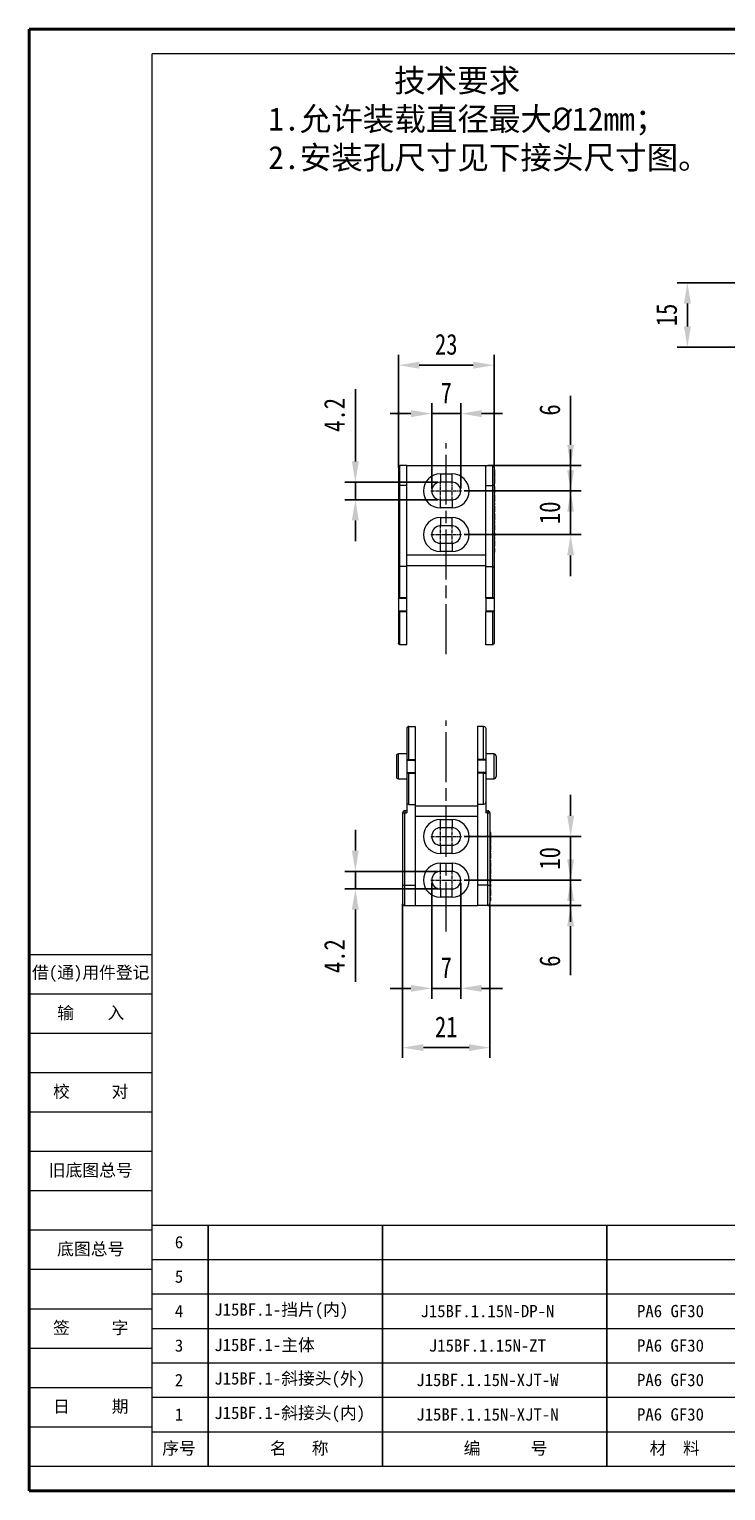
# Model space of a CAD drawing. Header units: millimetres. Extents: x 3075 to 3577, y -362 to -10.
# Tile 1 of 30: x 3075 to 3242, y -362 to -10. Entities that reach past the tile are written whole.
import ezdxf

# ---------------------------------------------------------------- set-up
doc = ezdxf.new("R2010")
doc.units = ezdxf.units.MM
doc.linetypes.add('ACAD_ISO08W100', pattern=[36, 24, -3, 6, -3])
doc.linetypes.add('CENTER', pattern=[0.6, 0.375, -0.075, 0.075, -0.075])
doc.layers.add('中心线', color=1, linetype='CENTER', lineweight=25)
doc.layers.add('标注线', color=7, linetype='Continuous', lineweight=15)
doc.styles.get("Standard").update_dxf_attribs({"font": '仿宋_GB2312.ttf', "width": 0.8})
doc.styles.add('样式 3.5', font='仿宋_GB2312.ttf')
doc.styles.add('样式 6', font='仿宋_GB2312.ttf')
doc.dimstyles.new('ISO-15', dxfattribs={"dimtxt": 5, "dimasz": 5, "dimexe": 2.5, "dimexo": 0.625, "dimgap": 2.5, "dimtad": 1, "dimdsep": 46, "dimtxsty": 'Standard', "dimcen": 2.5, "dimadec": 0, "dimazin": 0, "dimtfac": 1, "dimtmove": 0, "dimatfit": 3, "dimfxl": 0, "dimarcsym": 0})

# ---------------------------------------------------------------- blocks, each defined once
blk = doc.blocks.new('*D222')
at = {"color": 0, "lineweight": -2}
for p, q in [((3247.74, -71.08), (3230.64, -71.08)), ((3233.14, -76.08), (3233.14, -81.58)), ((3255.46, -86.58), (3230.64, -86.58))]:
    blk.add_line(p, q, dxfattribs=at)
at = {"color": 0, "lineweight": 9}
for points in [[(3232.31, -76.08), (3233.97, -76.08), (3233.14, -71.08)], [(3232.31, -81.58), (3233.97, -81.58), (3233.14, -86.58)]]:
    blk.add_solid(points, dxfattribs=at)
at = {"layer": 'Defpoints', "color": 0, "lineweight": 9}
for p in [(3248.37, -71.08), (3233.14, -86.58), (3256.08, -86.58)]:
    blk.add_point(p, dxfattribs=at)
at = {"color": 0, "lineweight": 9, "insert": (3228.14, -78.83), "char_height": 5, "attachment_point": 5, "rotation": 90}
blk.add_mtext('15', dxfattribs=at)
blk = doc.blocks.new('*D209')
at = {"color": 0, "lineweight": -2}
for p, q in [((3171.59, -215.48), (3171.59, -243.39)), ((3178.59, -215.48), (3178.59, -243.39)), ((3166.59, -240.89), (3161.59, -240.89)), ((3171.59, -240.89), (3178.59, -240.89)), ((3183.59, -240.89), (3188.59, -240.89))]:
    blk.add_line(p, q, dxfattribs=at)
at = {"color": 0, "lineweight": 9}
for points in [[(3166.59, -240.05), (3166.59, -241.72), (3171.59, -240.89)], [(3183.59, -240.05), (3183.59, -241.72), (3178.59, -240.89)]]:
    blk.add_solid(points, dxfattribs=at)
at = {"layer": 'Defpoints', "color": 0, "lineweight": 9}
for p in [(3171.59, -214.85), (3178.59, -214.85), (3178.59, -240.89)]:
    blk.add_point(p, dxfattribs=at)
at = {"color": 0, "lineweight": 9, "insert": (3175.09, -235.89), "char_height": 5, "attachment_point": 5}
blk.add_mtext('7', dxfattribs=at)
blk = doc.blocks.new('*D210')
at = {"color": 0, "lineweight": -2}
for p, q in [((3164.59, -220.52), (3164.59, -257.65)), ((3185.59, -220.74), (3185.59, -257.65)), ((3169.59, -255.15), (3180.59, -255.15))]:
    blk.add_line(p, q, dxfattribs=at)
at = {"color": 0, "lineweight": 9}
for points in [[(3169.59, -254.31), (3169.59, -255.98), (3164.59, -255.15)], [(3180.59, -254.31), (3180.59, -255.98), (3185.59, -255.15)]]:
    blk.add_solid(points, dxfattribs=at)
at = {"layer": 'Defpoints', "color": 0, "lineweight": 9}
for p in [(3164.59, -219.89), (3185.59, -220.12), (3185.59, -255.15)]:
    blk.add_point(p, dxfattribs=at)
at = {"color": 0, "lineweight": 9, "insert": (3175.09, -250.15), "char_height": 5, "attachment_point": 5}
blk.add_mtext('21', dxfattribs=at)
blk = doc.blocks.new('*D211')
at = {"color": 0, "lineweight": -2}
for p, q in [((3205.03, -199.35), (3205.03, -194.35)), ((3179.42, -204.35), (3207.53, -204.35)), ((3205.03, -204.35), (3205.03, -214.85)), ((3179.42, -214.85), (3207.53, -214.85)), ((3205.03, -219.85), (3205.03, -224.85))]:
    blk.add_line(p, q, dxfattribs=at)
at = {"color": 0, "lineweight": 9}
for points in [[(3204.2, -199.35), (3205.86, -199.35), (3205.03, -204.35)], [(3204.2, -219.85), (3205.86, -219.85), (3205.03, -214.85)]]:
    blk.add_solid(points, dxfattribs=at)
at = {"layer": 'Defpoints', "color": 0, "lineweight": 9}
for p in [(3178.8, -204.35), (3178.8, -214.85), (3205.03, -214.85)]:
    blk.add_point(p, dxfattribs=at)
at = {"color": 0, "lineweight": 9, "insert": (3200.03, -209.6), "char_height": 5, "attachment_point": 5, "rotation": 90}
blk.add_mtext('10', dxfattribs=at)
blk = doc.blocks.new('*D212')
at = {"color": 0, "lineweight": -2}
for p, q in [((3205.03, -209.85), (3205.03, -204.85)), ((3189.5, -214.85), (3207.53, -214.85)), ((3205.03, -214.85), (3205.03, -220.95)), ((3185.11, -220.95), (3207.53, -220.95)), ((3205.03, -225.95), (3205.03, -237.75))]:
    blk.add_line(p, q, dxfattribs=at)
at = {"color": 0, "lineweight": 9}
for points in [[(3204.2, -209.85), (3205.86, -209.85), (3205.03, -214.85)], [(3204.2, -225.95), (3205.86, -225.95), (3205.03, -220.95)]]:
    blk.add_solid(points, dxfattribs=at)
at = {"layer": 'Defpoints', "color": 0, "lineweight": 9}
for p in [(3188.88, -214.85), (3184.49, -220.95), (3205.03, -220.95)]:
    blk.add_point(p, dxfattribs=at)
at = {"color": 0, "lineweight": 9, "insert": (3200.03, -234.35), "char_height": 5, "attachment_point": 5, "rotation": 90}
blk.add_mtext('6', dxfattribs=at)
blk = doc.blocks.new('*D213')
at = {"color": 0, "lineweight": -2}
for p, q in [((3153.21, -207.75), (3153.21, -202.75)), ((3173.06, -212.75), (3150.71, -212.75)), ((3153.21, -212.75), (3153.21, -216.95)), ((3173.06, -216.95), (3150.71, -216.95)), ((3153.21, -221.95), (3153.21, -239.35))]:
    blk.add_line(p, q, dxfattribs=at)
at = {"color": 0, "lineweight": 9}
for points in [[(3152.37, -207.75), (3154.04, -207.75), (3153.21, -212.75)], [(3152.37, -221.95), (3154.04, -221.95), (3153.21, -216.95)]]:
    blk.add_solid(points, dxfattribs=at)
at = {"layer": 'Defpoints', "color": 0, "lineweight": 9}
for p in [(3173.69, -212.75), (3153.21, -216.95), (3173.69, -216.95)]:
    blk.add_point(p, dxfattribs=at)
at = {"color": 0, "lineweight": 9, "insert": (3148.21, -233.15), "char_height": 5, "attachment_point": 5, "rotation": 90}
blk.add_mtext('4.2', dxfattribs=at)
blk = doc.blocks.new('*D202')
at = {"color": 0, "lineweight": -2}
for p, q in [((3171.59, -120.56), (3171.59, -100.08)), ((3178.59, -120.56), (3178.59, -100.08)), ((3166.59, -102.58), (3161.59, -102.58)), ((3171.59, -102.58), (3178.59, -102.58)), ((3183.59, -102.58), (3188.59, -102.58))]:
    blk.add_line(p, q, dxfattribs=at)
at = {"color": 0, "lineweight": 9}
for points in [[(3166.59, -101.74), (3166.59, -103.41), (3171.59, -102.58)], [(3183.59, -101.74), (3183.59, -103.41), (3178.59, -102.58)]]:
    blk.add_solid(points, dxfattribs=at)
at = {"layer": 'Defpoints', "color": 0, "lineweight": 9}
for p in [(3178.59, -102.58), (3171.59, -121.19), (3178.59, -121.19)]:
    blk.add_point(p, dxfattribs=at)
at = {"color": 0, "lineweight": 9, "insert": (3175.09, -97.58), "char_height": 5, "attachment_point": 5}
blk.add_mtext('7', dxfattribs=at)
blk = doc.blocks.new('*D203')
at = {"color": 0, "lineweight": -2}
for p, q in [((3163.59, -115.52), (3163.59, -88.42)), ((3168.59, -90.92), (3181.59, -90.92)), ((3186.59, -115.06), (3186.59, -88.42))]:
    blk.add_line(p, q, dxfattribs=at)
at = {"color": 0, "lineweight": 9}
for points in [[(3168.59, -90.08), (3168.59, -91.75), (3163.59, -90.92)], [(3181.59, -90.08), (3181.59, -91.75), (3186.59, -90.92)]]:
    blk.add_solid(points, dxfattribs=at)
at = {"layer": 'Defpoints', "color": 0, "lineweight": 9}
for p in [(3186.59, -90.92), (3186.59, -115.68), (3163.59, -116.15)]:
    blk.add_point(p, dxfattribs=at)
at = {"color": 0, "lineweight": 9, "insert": (3175.09, -85.92), "char_height": 5, "attachment_point": 5}
blk.add_mtext('23', dxfattribs=at)
blk = doc.blocks.new('*D204')
at = {"color": 0, "lineweight": -2}
for p, q in [((3205.03, -116.19), (3205.03, -111.19)), ((3179.42, -121.19), (3207.53, -121.19)), ((3205.03, -131.69), (3205.03, -121.19)), ((3179.42, -131.69), (3207.53, -131.69)), ((3205.03, -136.69), (3205.03, -141.69))]:
    blk.add_line(p, q, dxfattribs=at)
at = {"color": 0, "lineweight": 9}
for points in [[(3204.2, -116.19), (3205.86, -116.19), (3205.03, -121.19)], [(3204.2, -136.69), (3205.86, -136.69), (3205.03, -131.69)]]:
    blk.add_solid(points, dxfattribs=at)
at = {"layer": 'Defpoints', "color": 0, "lineweight": 9}
for p in [(3178.8, -121.19), (3205.03, -121.19), (3178.8, -131.69)]:
    blk.add_point(p, dxfattribs=at)
at = {"color": 0, "lineweight": 9, "insert": (3200.03, -126.44), "char_height": 5, "attachment_point": 5, "rotation": 90}
blk.add_mtext('10', dxfattribs=at)
blk = doc.blocks.new('*D205')
at = {"color": 0, "lineweight": -2}
for p, q in [((3205.03, -110.09), (3205.03, -98.29)), ((3185.11, -115.09), (3207.53, -115.09)), ((3205.03, -121.19), (3205.03, -115.09)), ((3189.5, -121.19), (3207.53, -121.19)), ((3205.03, -126.19), (3205.03, -131.19))]:
    blk.add_line(p, q, dxfattribs=at)
at = {"color": 0, "lineweight": 9}
for points in [[(3204.2, -110.09), (3205.86, -110.09), (3205.03, -115.09)], [(3204.2, -126.19), (3205.86, -126.19), (3205.03, -121.19)]]:
    blk.add_solid(points, dxfattribs=at)
at = {"layer": 'Defpoints', "color": 0, "lineweight": 9}
for p in [(3184.49, -115.09), (3205.03, -115.09), (3188.88, -121.19)]:
    blk.add_point(p, dxfattribs=at)
at = {"color": 0, "lineweight": 9, "insert": (3200.03, -101.69), "char_height": 5, "attachment_point": 5, "rotation": 90}
blk.add_mtext('6', dxfattribs=at)
blk = doc.blocks.new('*D206')
at = {"color": 0, "lineweight": -2}
for p, q in [((3153.21, -114.09), (3153.21, -96.69)), ((3173.06, -119.09), (3150.71, -119.09)), ((3153.21, -123.29), (3153.21, -119.09)), ((3173.06, -123.29), (3150.71, -123.29)), ((3153.21, -128.29), (3153.21, -133.29))]:
    blk.add_line(p, q, dxfattribs=at)
at = {"color": 0, "lineweight": 9}
for points in [[(3152.37, -114.09), (3154.04, -114.09), (3153.21, -119.09)], [(3152.37, -128.29), (3154.04, -128.29), (3153.21, -123.29)]]:
    blk.add_solid(points, dxfattribs=at)
at = {"layer": 'Defpoints', "color": 0, "lineweight": 9}
for p in [(3153.21, -119.09), (3173.69, -119.09), (3173.69, -123.29)]:
    blk.add_point(p, dxfattribs=at)
at = {"color": 0, "lineweight": 9, "insert": (3148.21, -102.89), "char_height": 5, "attachment_point": 5, "rotation": 90}
blk.add_mtext('4.2', dxfattribs=at)

msp = doc.modelspace()

# ---------------------------------------------------------------- linework, layer by layer
at = {"color": 7, "lineweight": 40}
for p, q in [((3074.718, -361.806), (3074.718, -10.064)), ((3572.13, -10.064), (3074.718, -10.064)), ((3074.718, -361.806), (3572.13, -361.806))]:
    msp.add_line(p, q, dxfattribs=at)
at = {"color": 7, "lineweight": 13}
for p, q in [((3104.326, -355.884), (3104.326, -15.986)), ((3566.209, -15.986), (3104.326, -15.986)), ((3104.326, -355.884), (3353.032, -355.884))]:
    msp.add_line(p, q, dxfattribs=at)
at = {"color": 7, "linetype": 'Continuous', "lineweight": 15}
for p, q in [((3163.588, -115.387), (3163.588, -119.894)), ((3163.888, -119.882), (3163.888, -115.087)), ((3165.588, -115.087), (3163.888, -115.087)), ((3165.588, -119.882), (3165.588, -115.087)), ((3165.588, -115.087), (3184.588, -115.087)), ((3184.588, -115.087), (3186.288, -115.087)), ((3184.588, -119.882), (3184.588, -115.087)), ((3186.288, -119.882), (3186.288, -115.087)), ((3186.588, -115.387), (3186.588, -119.894)), ((3173.688, -117.087), (3176.488, -117.087)), ((3173.688, -117.087), (3173.688, -119.087)), ((3176.488, -119.087), (3173.688, -119.087)), ((3176.488, -119.087), (3176.488, -117.087)), ((3186.788, -116.138), (3186.588, -116.138)), ((3186.788, -116.164), (3186.588, -116.164)), ((3186.788, -117.626), (3186.588, -117.626)), ((3186.788, -117.754), (3186.588, -117.754)), ((3186.788, -117.908), (3186.588, -117.908)), ((3186.788, -118.306), (3186.588, -118.306)), ((3186.788, -118.781), (3186.588, -118.781)), ((3186.788, -119.42), (3186.588, -119.42)), ((3186.788, -116.164), (3186.788, -116.138)), ((3186.788, -117.626), (3186.788, -116.164)), ((3186.788, -117.754), (3186.788, -117.626)), ((3186.788, -119.42), (3186.788, -118.781)), ((3163.588, -119.894), (3163.588, -139.612)), ((3163.888, -139.395), (3163.888, -119.882)), ((3165.588, -119.882), (3163.888, -119.882)), ((3165.588, -139.395), (3165.588, -119.882)), ((3184.588, -119.882), (3186.288, -119.882)), ((3184.588, -139.395), (3184.588, -119.882)), ((3186.288, -139.395), (3186.288, -119.882)), ((3186.588, -119.894), (3186.588, -139.612)), ((3186.788, -120.087), (3186.588, -120.087)), ((3186.788, -120.396), (3186.588, -120.396)), ((3186.788, -120.959), (3186.588, -120.959)), ((3186.788, -121.344), (3186.588, -121.344)), ((3186.788, -121.728), (3186.588, -121.728)), ((3186.788, -122.138), (3186.588, -122.138)), ((3186.788, -122.523), (3186.588, -122.523)), ((3186.788, -120.396), (3186.788, -120.087)), ((3186.788, -121.728), (3186.788, -121.344)), ((3186.788, -122.523), (3186.788, -122.138)), ((3186.788, -123.326), (3186.788, -122.523)), ((3173.688, -123.287), (3176.488, -123.287)), ((3173.688, -125.287), (3173.688, -123.287)), ((3176.488, -125.287), (3173.688, -125.287)), ((3176.488, -123.287), (3176.488, -125.287)), ((3186.788, -123.326), (3186.588, -123.326)), ((3186.788, -123.728), (3186.588, -123.728)), ((3186.788, -124.113), (3186.588, -124.113)), ((3186.788, -124.497), (3186.588, -124.497)), ((3186.788, -124.831), (3186.588, -124.831)), ((3186.788, -126.19), (3186.588, -126.19)), ((3186.788, -126.523), (3186.588, -126.523)), ((3186.788, -126.6), (3186.588, -126.6)), ((3186.788, -123.728), (3186.788, -123.326)), ((3186.788, -124.497), (3186.788, -124.113)), ((3186.788, -126.19), (3186.788, -124.831)), ((3173.688, -127.587), (3176.488, -127.587)), ((3173.688, -127.587), (3173.688, -129.587)), ((3176.488, -129.587), (3173.688, -129.587)), ((3176.488, -129.587), (3176.488, -127.587)), ((3186.788, -127.384), (3186.588, -127.384)), ((3186.788, -128.19), (3186.588, -128.19)), ((3186.788, -128.574), (3186.588, -128.574)), ((3186.788, -128.959), (3186.588, -128.959)), ((3186.788, -129.267), (3186.588, -129.267)), ((3186.788, -129.344), (3186.588, -129.344)), ((3186.788, -128.19), (3186.788, -127.384)), ((3186.788, -128.959), (3186.788, -128.574)), ((3186.788, -130.318), (3186.788, -129.344)), ((3186.788, -130.318), (3186.588, -130.318)), ((3186.788, -130.549), (3186.588, -130.549)), ((3186.788, -130.6), (3186.588, -130.6)), ((3186.788, -131.164), (3186.588, -131.164)), ((3186.788, -131.473), (3186.588, -131.473)), ((3186.788, -132.036), (3186.588, -132.036)), ((3186.788, -132.42), (3186.588, -132.42)), ((3186.788, -132.805), (3186.588, -132.805)), ((3186.788, -133.113), (3186.588, -133.113)), ((3186.788, -133.19), (3186.588, -133.19)), ((3186.788, -130.549), (3186.788, -130.318)), ((3186.788, -130.6), (3186.788, -130.549)), ((3186.788, -131.473), (3186.788, -131.164)), ((3186.788, -132.805), (3186.788, -132.42)), ((3186.788, -134.164), (3186.788, -133.19)), ((3165.588, -136.587), (3184.588, -136.587)), ((3173.688, -133.787), (3176.488, -133.787)), ((3173.688, -135.787), (3173.688, -133.787)), ((3176.488, -135.787), (3173.688, -135.787)), ((3176.488, -133.787), (3176.488, -135.787)), ((3186.788, -134.164), (3186.588, -134.164)), ((3186.788, -134.395), (3186.588, -134.395)), ((3186.788, -134.446), (3186.588, -134.446)), ((3186.788, -135.01), (3186.588, -135.01)), ((3186.788, -135.319), (3186.588, -135.319)), ((3186.788, -135.882), (3186.588, -135.882)), ((3186.788, -134.395), (3186.788, -134.164)), ((3186.788, -134.446), (3186.788, -134.395)), ((3186.788, -135.319), (3186.788, -135.01)), ((3163.588, -139.612), (3163.588, -146.949)), ((3163.888, -146.937), (3163.888, -139.395)), ((3165.588, -139.395), (3163.888, -139.395)), ((3165.588, -139.087), (3184.588, -139.087)), ((3165.588, -146.937), (3165.588, -139.395)), ((3184.588, -139.395), (3186.288, -139.395)), ((3184.588, -146.937), (3184.588, -139.395)), ((3186.288, -146.937), (3186.288, -139.395)), ((3186.588, -139.612), (3186.588, -146.949)), ((3163.588, -147.087), (3163.588, -146.949)), ((3165.588, -147.087), (3163.588, -147.087)), ((3163.588, -147.087), (3163.588, -150.087)), ((3165.588, -146.937), (3163.888, -146.937)), ((3165.588, -147.087), (3165.588, -146.937)), ((3165.588, -150.087), (3165.588, -147.087)), ((3184.588, -146.937), (3184.588, -147.087)), ((3186.288, -146.937), (3184.588, -146.937)), ((3186.588, -147.087), (3184.588, -147.087)), ((3184.588, -147.087), (3184.588, -150.087)), ((3186.588, -146.949), (3186.588, -147.087)), ((3186.588, -147.087), (3186.588, -150.087)), ((3163.588, -150.087), (3163.588, -150.225)), ((3165.588, -150.087), (3163.588, -150.087)), ((3163.588, -150.225), (3163.588, -157.894)), ((3163.888, -158.197), (3163.888, -150.237)), ((3165.588, -150.237), (3163.888, -150.237)), ((3165.588, -150.237), (3165.588, -150.087)), ((3165.588, -158.197), (3165.588, -150.237)), ((3184.588, -150.087), (3184.588, -150.237)), ((3186.588, -150.087), (3184.588, -150.087)), ((3186.288, -150.237), (3184.588, -150.237)), ((3184.588, -158.197), (3184.588, -150.237)), ((3186.288, -158.197), (3186.288, -150.237)), ((3186.588, -150.087), (3186.588, -150.225)), ((3186.588, -150.225), (3186.588, -157.894)), ((3165.588, -158.197), (3163.888, -158.197)), ((3186.288, -158.197), (3184.588, -158.197)), ((3165.588, -178.349), (3165.588, -185.824)), ((3166.088, -185.804), (3166.088, -177.845)), ((3166.088, -177.845), (3167.588, -177.845)), ((3167.588, -177.845), (3167.588, -185.804)), ((3184.088, -177.845), (3182.588, -177.845)), ((3182.588, -177.845), (3182.588, -185.804)), ((3184.088, -185.804), (3184.088, -177.845)), ((3184.588, -178.349), (3184.588, -185.824)), ((3163.088, -184.979), (3163.088, -189.929)), ((3165.588, -184.479), (3163.588, -184.479)), ((3163.588, -190.429), (3163.588, -184.479)), ((3165.588, -185.824), (3165.588, -185.954)), ((3165.588, -185.954), (3167.588, -185.954)), ((3165.588, -185.954), (3165.588, -188.954)), ((3166.088, -185.804), (3167.588, -185.804)), ((3167.588, -185.804), (3167.588, -185.954)), ((3167.588, -185.954), (3167.588, -188.954)), ((3182.588, -185.804), (3182.588, -185.954)), ((3184.088, -185.804), (3182.588, -185.804)), ((3184.588, -185.954), (3182.588, -185.954)), ((3182.588, -185.954), (3182.588, -188.954)), ((3186.588, -184.479), (3184.588, -184.479)), ((3184.588, -185.824), (3184.588, -185.954)), ((3184.588, -185.954), (3184.588, -188.954)), ((3186.588, -190.429), (3186.588, -184.479)), ((3187.088, -184.979), (3187.088, -189.929)), ((3165.588, -188.954), (3165.588, -189.085)), ((3165.588, -188.954), (3167.588, -188.954)), ((3165.588, -189.085), (3165.588, -196.111)), ((3166.088, -196.647), (3166.088, -189.104)), ((3166.088, -189.104), (3167.588, -189.104)), ((3167.588, -188.954), (3167.588, -189.104)), ((3167.588, -189.104), (3167.588, -196.647)), ((3182.588, -188.954), (3182.588, -189.104)), ((3184.588, -188.954), (3182.588, -188.954)), ((3184.088, -189.104), (3182.588, -189.104)), ((3182.588, -189.104), (3182.588, -196.647)), ((3184.088, -196.647), (3184.088, -189.104)), ((3184.588, -188.954), (3184.588, -189.085)), ((3184.588, -189.085), (3184.588, -196.111)), ((3163.588, -190.429), (3165.588, -190.429)), ((3184.588, -190.429), (3186.588, -190.429)), ((3165.588, -196.111), (3165.588, -198.665)), ((3166.088, -196.647), (3167.588, -196.647)), ((3167.588, -196.647), (3167.588, -216.057)), ((3167.588, -196.954), (3182.588, -196.954)), ((3184.088, -196.647), (3182.588, -196.647)), ((3182.588, -196.647), (3182.588, -216.057)), ((3184.588, -196.111), (3184.588, -198.665)), ((3164.588, -198.654), (3164.588, -216.047)), ((3165.088, -198.154), (3165.088, -198.665)), ((3165.588, -198.154), (3165.088, -198.154)), ((3165.088, -216.057), (3165.088, -198.665)), ((3165.088, -198.665), (3165.588, -198.665)), ((3167.588, -199.454), (3182.588, -199.454)), ((3173.688, -200.254), (3176.488, -200.254)), ((3173.688, -202.254), (3173.688, -200.254)), ((3176.488, -200.254), (3176.488, -202.254)), ((3184.588, -198.154), (3185.088, -198.154)), ((3185.088, -198.665), (3184.588, -198.665)), ((3185.088, -198.154), (3185.088, -198.665)), ((3185.088, -216.057), (3185.088, -198.665)), ((3185.588, -198.654), (3185.588, -216.047)), ((3176.488, -202.254), (3173.688, -202.254)), ((3185.788, -203.383), (3185.588, -203.383)), ((3185.788, -203.409), (3185.588, -203.409)), ((3185.788, -203.409), (3185.788, -203.383)), ((3185.788, -204.63), (3185.788, -203.409)), ((3173.688, -206.454), (3176.488, -206.454)), ((3173.688, -206.454), (3173.688, -208.454)), ((3176.488, -208.454), (3176.488, -206.454)), ((3185.788, -204.63), (3185.588, -204.63)), ((3185.788, -204.734), (3185.588, -204.734)), ((3185.788, -204.812), (3185.588, -204.812)), ((3185.788, -205.152), (3185.588, -205.152)), ((3185.788, -205.545), (3185.588, -205.545)), ((3185.788, -206.084), (3185.588, -206.084)), ((3185.788, -206.37), (3185.588, -206.37)), ((3185.788, -206.902), (3185.588, -206.902)), ((3185.788, -207.461), (3185.588, -207.461)), ((3185.788, -207.487), (3185.588, -207.487)), ((3185.788, -204.734), (3185.788, -204.63)), ((3185.788, -206.084), (3185.788, -205.545)), ((3176.488, -208.454), (3173.688, -208.454)), ((3173.688, -210.754), (3176.488, -210.754)), ((3173.688, -212.754), (3173.688, -210.754)), ((3176.488, -210.754), (3176.488, -212.754)), ((3185.788, -207.721), (3185.588, -207.721)), ((3185.788, -208.032), (3185.588, -208.032)), ((3185.788, -208.344), (3185.588, -208.344)), ((3185.788, -208.656), (3185.588, -208.656)), ((3185.788, -209.343), (3185.588, -209.343)), ((3185.788, -209.669), (3185.588, -209.669)), ((3185.788, -210.032), (3185.588, -210.032)), ((3185.788, -210.344), (3185.588, -210.344)), ((3185.788, -210.604), (3185.588, -210.604)), ((3185.788, -208.032), (3185.788, -207.721)), ((3185.788, -208.656), (3185.788, -208.344)), ((3185.788, -209.343), (3185.788, -208.656)), ((3185.788, -209.669), (3185.788, -209.343)), ((3185.788, -210.344), (3185.788, -210.032)), ((3185.788, -211.721), (3185.788, -210.604)), ((3176.488, -212.754), (3173.688, -212.754)), ((3185.788, -211.721), (3185.588, -211.721)), ((3185.788, -212.006), (3185.588, -212.006)), ((3185.788, -212.058), (3185.588, -212.058)), ((3185.788, -212.711), (3185.588, -212.711)), ((3185.788, -213.383), (3185.588, -213.383)), ((3185.788, -213.747), (3185.588, -213.747)), ((3185.788, -214.058), (3185.588, -214.058)), ((3185.788, -214.266), (3185.588, -214.266)), ((3185.788, -214.344), (3185.588, -214.344)), ((3185.788, -212.022), (3185.788, -212.006)), ((3185.788, -213.383), (3185.788, -212.711)), ((3185.788, -214.058), (3185.788, -213.747)), ((3185.788, -215.201), (3185.788, -214.344)), ((3164.588, -216.047), (3164.588, -220.454)), ((3165.088, -216.057), (3167.588, -216.057)), ((3165.088, -220.954), (3165.088, -216.057)), ((3167.588, -216.057), (3167.588, -220.954)), ((3173.688, -216.954), (3173.688, -218.954)), ((3173.688, -216.954), (3176.488, -216.954)), ((3176.488, -218.954), (3176.488, -216.954)), ((3185.088, -216.057), (3182.588, -216.057)), ((3182.588, -216.057), (3182.588, -220.954)), ((3185.088, -220.954), (3185.088, -216.057)), ((3185.788, -215.201), (3185.588, -215.201)), ((3185.788, -215.357), (3185.588, -215.357)), ((3185.788, -215.383), (3185.588, -215.383)), ((3185.788, -215.851), (3185.588, -215.851)), ((3185.588, -216.047), (3185.588, -220.454)), ((3185.788, -216.107), (3185.588, -216.107)), ((3185.788, -216.578), (3185.588, -216.578)), ((3185.788, -216.941), (3185.588, -216.941)), ((3185.788, -217.253), (3185.588, -217.253)), ((3185.788, -217.461), (3185.588, -217.461)), ((3185.788, -217.539), (3185.588, -217.539)), ((3185.788, -215.357), (3185.788, -215.201)), ((3185.788, -215.383), (3185.788, -215.357)), ((3185.788, -216.107), (3185.788, -215.851)), ((3185.788, -217.253), (3185.788, -216.941)), ((3185.788, -218.396), (3185.788, -217.539)), ((3165.088, -220.954), (3167.588, -220.954)), ((3167.588, -220.954), (3182.588, -220.954)), ((3176.488, -218.954), (3173.688, -218.954)), ((3185.088, -220.954), (3182.588, -220.954)), ((3185.788, -218.396), (3185.588, -218.396)), ((3185.788, -218.552), (3185.588, -218.552)), ((3185.788, -218.578), (3185.588, -218.578)), ((3185.788, -219.045), (3185.588, -219.045)), ((3185.788, -219.301), (3185.588, -219.301)), ((3185.788, -219.773), (3185.588, -219.773)), ((3185.788, -218.552), (3185.788, -218.396)), ((3185.788, -218.578), (3185.788, -218.552)), ((3185.788, -219.301), (3185.788, -219.045))]:
    msp.add_line(p, q, dxfattribs=at)
at = {"color": 1, "linetype": 'CENTER', "lineweight": 9, "ltscale": 2.1336}
for p, q in [((3173.688, -123.497), (3173.688, -118.877)), ((3176.488, -123.497), (3176.488, -118.877)), ((3171.378, -121.187), (3175.998, -121.187)), ((3174.178, -121.187), (3178.798, -121.187)), ((3173.688, -133.997), (3173.688, -129.377)), ((3176.488, -133.997), (3176.488, -129.377)), ((3171.378, -131.687), (3175.998, -131.687)), ((3174.178, -131.687), (3178.798, -131.687)), ((3173.688, -206.664), (3173.688, -202.044)), ((3176.488, -206.664), (3176.488, -202.044)), ((3171.378, -204.354), (3175.998, -204.354)), ((3174.178, -204.354), (3178.798, -204.354)), ((3173.688, -217.164), (3173.688, -212.544)), ((3176.488, -217.164), (3176.488, -212.544)), ((3171.378, -214.854), (3175.998, -214.854)), ((3174.178, -214.854), (3178.798, -214.854))]:
    msp.add_line(p, q, dxfattribs=at)
at = {"color": 7, "lineweight": 15}
for p, q in [((3074.718, -232.715), (3104.326, -232.715)), ((3074.718, -242.19), (3104.326, -242.19)), ((3074.718, -251.664), (3104.326, -251.664)), ((3074.718, -261.139), (3104.326, -261.139)), ((3074.718, -270.613), (3104.326, -270.613)), ((3074.718, -280.088), (3104.326, -280.088)), ((3074.718, -289.562), (3104.326, -289.562)), ((3104.326, -297.853), (3300.904, -297.853)), ((3074.718, -299.037), (3104.326, -299.037)), ((3074.718, -308.511), (3104.326, -308.511)), ((3104.326, -306.143), (3300.904, -306.143)), ((3104.326, -314.433), (3300.904, -314.433)), ((3074.718, -317.986), (3104.326, -317.986)), ((3104.326, -322.723), (3300.904, -322.723)), ((3074.718, -327.46), (3104.326, -327.46)), ((3104.326, -331.013), (3300.904, -331.013)), ((3074.718, -336.935), (3104.326, -336.935)), ((3104.326, -339.304), (3300.904, -339.304)), ((3074.718, -346.409), (3104.326, -346.409)), ((3104.326, -347.594), (3353.032, -347.594)), ((3074.718, -355.884), (3104.326, -355.884))]:
    msp.add_line(p, q, dxfattribs=at)
at = {"color": 7}
for p, q in [((3117.81, -297.853), (3117.81, -355.884)), ((3159.773, -297.853), (3159.773, -355.884)), ((3213.752, -355.884), (3213.752, -297.853))]:
    msp.add_line(p, q, dxfattribs=at)
at = {"color": 7, "linetype": 'Continuous', "lineweight": 15}
for centre, radius, start, end in [((3163.888, -115.387), 0.3, 90, 180), ((3186.288, -115.387), 0.3, 0, 90), ((3173.688, -121.187), 4.1, 90, 270), ((3173.688, -121.187), 2.1, 90, 270), ((3176.488, -121.187), 4.1, 270, 90), ((3176.488, -121.187), 2.1, 270, 90), ((3163.813, -121.715), 1.835, 87.66201, 97.04558), ((3186.363, -121.715), 1.835, 82.95442, 92.33799), ((3173.688, -131.687), 4.1, 90, 270), ((3173.688, -131.687), 2.1, 90, 270), ((3176.488, -131.687), 4.1, 270, 90), ((3176.488, -131.687), 2.1, 270, 90), ((3163.588, -184.979), 0.5, 90, 180), ((3186.588, -184.979), 0.5, 0, 90), ((3163.588, -189.929), 0.5, 180, 270), ((3186.588, -189.929), 0.5, 270, 0), ((3165.088, -198.654), 0.5, 90, 180), ((3164.963, -192.579), 6.087, 266.46757, 271.17615), ((3173.688, -204.354), 4.1, 90, 270), ((3176.488, -204.354), 4.1, 270, 90), ((3185.088, -198.654), 0.5, 0, 90), ((3185.213, -192.579), 6.087, 268.82385, 273.53243), ((3173.688, -204.354), 2.1, 90, 270), ((3176.488, -204.354), 2.1, 270, 90), ((3173.688, -214.854), 4.1, 90, 270), ((3176.488, -214.854), 4.1, 270, 90), ((3173.688, -214.854), 2.1, 90, 270), ((3176.488, -214.854), 2.1, 270, 90), ((3164.963, -209.971), 6.087, 266.46757, 271.17615), ((3185.213, -209.971), 6.087, 268.82385, 273.53243), ((3165.088, -220.454), 0.5, 180, 270), ((3185.088, -220.454), 0.5, 270, 0)]:
    msp.add_arc(centre, radius, start, end, dxfattribs=at)
for points, knots in [([(3186.788, -118.306), (3186.788, -118.292), (3186.788, -118.265), (3186.788, -118.225), (3186.788, -118.186), (3186.788, -118.15), (3186.788, -118.115), (3186.788, -118.082), (3186.788, -118.051), (3186.788, -118.022), (3186.788, -117.995), (3186.788, -117.971), (3186.788, -117.952), (3186.788, -117.935), (3186.788, -117.923), (3186.788, -117.914), (3186.788, -117.908), (3186.788, -117.908), (3186.788, -117.908)], [0, 0, 0, 0, 0.05669661, 0.11252949, 0.16822604, 0.22445383, 0.28093935, 0.33849144, 0.39746019, 0.45857453, 0.52043069, 0.58293306, 0.64663156, 0.7122138, 0.77982421, 0.85006584, 0.92337698, 1, 1, 1, 1]), ([(3186.788, -118.781), (3186.788, -118.752), (3186.788, -118.696), (3186.788, -118.617), (3186.788, -118.546), (3186.788, -118.483), (3186.788, -118.427), (3186.788, -118.38), (3186.788, -118.34), (3186.788, -118.317), (3186.788, -118.306)], [0, 0, 0, 0, 0.18256069, 0.34916901, 0.49816191, 0.63125515, 0.74772065, 0.84842913, 0.93183518, 1, 1, 1, 1]), ([(3186.788, -120.959), (3186.788, -120.933), (3186.788, -120.88), (3186.788, -120.801), (3186.788, -120.718), (3186.788, -120.649), (3186.788, -120.594), (3186.788, -120.555), (3186.788, -120.519), (3186.788, -120.488), (3186.788, -120.46), (3186.788, -120.435), (3186.788, -120.413), (3186.788, -120.401), (3186.788, -120.396)], [0, 0, 0, 0, 0.1044728, 0.2186534, 0.3428559, 0.4792695, 0.549541, 0.6174241, 0.6835352, 0.7485971, 0.812176, 0.8748693, 0.9374294, 1, 1, 1, 1]), ([(3186.788, -126.564), (3186.788, -126.555), (3186.788, -126.526), (3186.788, -126.524), (3186.788, -126.523)], [0, 0, 0, 0, 0.3159617, 1, 1, 1, 1]), ([(3186.788, -127.384), (3186.788, -127.365), (3186.788, -127.327), (3186.788, -127.273), (3186.788, -127.223), (3186.788, -127.176), (3186.788, -127.134), (3186.788, -127.095), (3186.788, -127.06), (3186.788, -127.018), (3186.788, -126.97), (3186.788, -126.916), (3186.788, -126.864), (3186.788, -126.816), (3186.788, -126.772), (3186.788, -126.73), (3186.788, -126.694), (3186.788, -126.661), (3186.788, -126.633), (3186.788, -126.614), (3186.788, -126.602), (3186.788, -126.601), (3186.788, -126.6)], [0, 0, 0, 0, 0.0548305, 0.1058841, 0.1535528, 0.1974569, 0.237653, 0.2744564, 0.3079462, 0.3377875, 0.3931165, 0.4469257, 0.5000638, 0.5526569, 0.6055225, 0.6587479, 0.7130228, 0.7692363, 0.8260569, 0.8827365, 0.9401355, 1, 1, 1, 1]), ([(3186.788, -129.326), (3186.788, -129.314), (3186.788, -129.269), (3186.788, -129.268), (3186.788, -129.267)], [0, 0, 0, 0, 0.2686506, 1, 1, 1, 1]), ([(3186.788, -132.036), (3186.788, -132.01), (3186.788, -131.957), (3186.788, -131.878), (3186.788, -131.795), (3186.788, -131.726), (3186.788, -131.671), (3186.788, -131.632), (3186.788, -131.596), (3186.788, -131.565), (3186.788, -131.537), (3186.788, -131.512), (3186.788, -131.49), (3186.788, -131.478), (3186.788, -131.473)], [0, 0, 0, 0, 0.1044728, 0.2186534, 0.3428559, 0.4792695, 0.549541, 0.6174241, 0.6835352, 0.7485971, 0.812176, 0.8748693, 0.9374294, 1, 1, 1, 1]), ([(3186.788, -133.172), (3186.788, -133.16), (3186.788, -133.115), (3186.788, -133.114), (3186.788, -133.113)], [0, 0, 0, 0, 0.2685904, 1, 1, 1, 1]), ([(3186.788, -135.882), (3186.788, -135.856), (3186.788, -135.803), (3186.788, -135.724), (3186.788, -135.641), (3186.788, -135.572), (3186.788, -135.517), (3186.788, -135.478), (3186.788, -135.443), (3186.788, -135.411), (3186.788, -135.383), (3186.788, -135.358), (3186.788, -135.336), (3186.788, -135.324), (3186.788, -135.319)], [0, 0, 0, 0, 0.1044728, 0.2186534, 0.3428559, 0.4792695, 0.549541, 0.6174241, 0.6835352, 0.7485971, 0.812176, 0.8748693, 0.9374294, 1, 1, 1, 1]), ([(3163.888, -139.395), (3163.8, -139.395), (3163.718, -139.424), (3163.613, -139.507), (3163.588, -139.56), (3163.588, -139.612)], [0, 0, 0, 0, 0.5, 0.5, 1, 1, 1, 1]), ([(3186.288, -139.395), (3186.376, -139.395), (3186.458, -139.424), (3186.562, -139.507), (3186.588, -139.56), (3186.588, -139.612)], [0, 0, 0, 0, 0.5, 0.5, 1, 1, 1, 1]), ([(3163.888, -146.937), (3163.809, -146.937), (3163.73, -146.938), (3163.62, -146.943), (3163.588, -146.946), (3163.588, -146.949)], [0, 0, 0, 0, 0.5, 0.5, 1, 1, 1, 1]), ([(3186.588, -146.949), (3186.588, -146.946), (3186.556, -146.943), (3186.445, -146.938), (3186.367, -146.937), (3186.288, -146.937)], [0, 0, 0, 0, 0.5, 0.5, 1, 1, 1, 1]), ([(3163.588, -150.225), (3163.588, -150.228), (3163.62, -150.231), (3163.731, -150.236), (3163.809, -150.237), (3163.888, -150.237)], [0, 0, 0, 0, 0.5, 0.5, 1, 1, 1, 1]), ([(3186.288, -150.237), (3186.367, -150.237), (3186.445, -150.236), (3186.556, -150.231), (3186.588, -150.228), (3186.588, -150.225)], [0, 0, 0, 0, 0.5, 0.5, 1, 1, 1, 1]), ([(3163.888, -158.197), (3163.809, -158.197), (3163.73, -158.163), (3163.62, -158.052), (3163.588, -157.973), (3163.588, -157.894)], [0, 0, 0, 0, 0.5, 0.5, 1, 1, 1, 1]), ([(3186.588, -157.894), (3186.588, -157.973), (3186.556, -158.051), (3186.445, -158.164), (3186.367, -158.197), (3186.288, -158.197)], [0, 0, 0, 0, 0.5, 0.5, 1, 1, 1, 1]), ([(3166.088, -177.845), (3165.955, -177.845), (3165.826, -177.9), (3165.642, -178.087), (3165.588, -178.217), (3165.588, -178.349)], [0, 0, 0, 0, 0.5, 0.5, 1, 1, 1, 1]), ([(3184.088, -177.845), (3184.22, -177.845), (3184.35, -177.9), (3184.534, -178.087), (3184.588, -178.217), (3184.588, -178.349)], [0, 0, 0, 0, 0.5, 0.5, 1, 1, 1, 1]), ([(3165.588, -185.824), (3165.588, -185.819), (3165.641, -185.814), (3165.825, -185.807), (3165.955, -185.804), (3166.088, -185.804)], [0, 0, 0, 0, 0.5, 0.5, 1, 1, 1, 1]), ([(3184.588, -185.824), (3184.588, -185.819), (3184.534, -185.814), (3184.35, -185.807), (3184.22, -185.804), (3184.088, -185.804)], [0, 0, 0, 0, 0.5, 0.5, 1, 1, 1, 1]), ([(3166.088, -189.104), (3165.955, -189.104), (3165.826, -189.102), (3165.642, -189.095), (3165.588, -189.09), (3165.588, -189.085)], [0, 0, 0, 0, 0.5, 0.5, 1, 1, 1, 1]), ([(3184.088, -189.104), (3184.22, -189.104), (3184.35, -189.102), (3184.534, -189.095), (3184.588, -189.09), (3184.588, -189.085)], [0, 0, 0, 0, 0.5, 0.5, 1, 1, 1, 1]), ([(3165.588, -196.111), (3165.588, -196.247), (3165.637, -196.382), (3165.819, -196.584), (3165.951, -196.647), (3166.088, -196.647)], [0, 0, 0, 0, 0.5, 0.5, 1, 1, 1, 1]), ([(3184.588, -196.111), (3184.588, -196.247), (3184.539, -196.382), (3184.357, -196.584), (3184.225, -196.647), (3184.088, -196.647)], [0, 0, 0, 0, 0.5, 0.5, 1, 1, 1, 1]), ([(3185.788, -205.152), (3185.788, -205.14), (3185.788, -205.115), (3185.788, -205.081), (3185.788, -205.047), (3185.788, -205.016), (3185.788, -204.986), (3185.788, -204.958), (3185.788, -204.932), (3185.788, -204.907), (3185.788, -204.884), (3185.788, -204.865), (3185.788, -204.849), (3185.788, -204.835), (3185.788, -204.824), (3185.788, -204.817), (3185.788, -204.813), (3185.788, -204.812), (3185.788, -204.812)], [0, 0, 0, 0, 0.0528844, 0.105223, 0.1584438, 0.2118189, 0.2662764, 0.3222406, 0.3805385, 0.4406529, 0.5030551, 0.566366, 0.6315777, 0.6994598, 0.7700476, 0.8431668, 0.9197408, 1, 1, 1, 1]), ([(3185.788, -205.545), (3185.788, -205.521), (3185.788, -205.476), (3185.788, -205.41), (3185.788, -205.351), (3185.788, -205.298), (3185.788, -205.252), (3185.788, -205.213), (3185.788, -205.18), (3185.788, -205.16), (3185.788, -205.152)], [0, 0, 0, 0, 0.1815471, 0.3477348, 0.4965847, 0.6301745, 0.7465286, 0.8467774, 0.9310888, 1, 1, 1, 1]), ([(3185.788, -206.902), (3185.788, -206.881), (3185.788, -206.839), (3185.788, -206.779), (3185.788, -206.723), (3185.788, -206.671), (3185.788, -206.622), (3185.788, -206.579), (3185.788, -206.538), (3185.788, -206.504), (3185.788, -206.472), (3185.788, -206.445), (3185.788, -206.422), (3185.788, -206.403), (3185.788, -206.388), (3185.788, -206.378), (3185.788, -206.371), (3185.788, -206.37), (3185.788, -206.37)], [0, 0, 0, 0, 0.0741127, 0.1436507, 0.2100517, 0.2733649, 0.3349953, 0.3954469, 0.4559475, 0.5173725, 0.5790599, 0.6394315, 0.698755, 0.7576827, 0.8173054, 0.8771506, 0.9376149, 1, 1, 1, 1]), ([(3185.788, -207.461), (3185.788, -207.458), (3185.788, -207.453), (3185.788, -207.44), (3185.788, -207.424), (3185.788, -207.404), (3185.788, -207.381), (3185.788, -207.353), (3185.788, -207.323), (3185.788, -207.288), (3185.788, -207.25), (3185.788, -207.209), (3185.788, -207.165), (3185.788, -207.118), (3185.788, -207.068), (3185.788, -207.016), (3185.788, -206.96), (3185.788, -206.922), (3185.788, -206.902)], [0, 0, 0, 0, 0.07856962, 0.15241576, 0.22216629, 0.28789319, 0.35011602, 0.409842, 0.46743634, 0.52383854, 0.57953288, 0.63509386, 0.69150749, 0.74894294, 0.8077985, 0.86927558, 0.93318448, 1, 1, 1, 1]), ([(3185.788, -212.711), (3185.788, -212.689), (3185.788, -212.646), (3185.788, -212.585), (3185.788, -212.529), (3185.788, -212.478), (3185.788, -212.432), (3185.788, -212.392), (3185.788, -212.356), (3185.788, -212.315), (3185.788, -212.269), (3185.788, -212.219), (3185.788, -212.174), (3185.788, -212.134), (3185.788, -212.1), (3185.788, -212.076), (3185.788, -212.061), (3185.788, -212.059), (3185.788, -212.058)], [0, 0, 0, 0, 0.0702796, 0.135416, 0.1950681, 0.2492501, 0.2984538, 0.3425073, 0.3818324, 0.4163471, 0.4813464, 0.5474052, 0.6166242, 0.6907987, 0.7666018, 0.8427009, 0.919643, 1, 1, 1, 1]), ([(3185.788, -214.326), (3185.788, -214.315), (3185.788, -214.272), (3185.788, -214.269), (3185.788, -214.266)], [0, 0, 0, 0, 0.2420192, 1, 1, 1, 1]), ([(3185.788, -216.578), (3185.788, -216.555), (3185.788, -216.509), (3185.788, -216.44), (3185.788, -216.372), (3185.788, -216.314), (3185.788, -216.27), (3185.788, -216.238), (3185.788, -216.209), (3185.788, -216.183), (3185.788, -216.16), (3185.788, -216.139), (3185.788, -216.121), (3185.788, -216.111), (3185.788, -216.107)], [0, 0, 0, 0, 0.1046726, 0.2179224, 0.3405185, 0.4735651, 0.5421968, 0.6097032, 0.6755754, 0.741602, 0.8061045, 0.870958, 0.9351363, 1, 1, 1, 1]), ([(3185.788, -217.521), (3185.788, -217.51), (3185.788, -217.467), (3185.788, -217.464), (3185.788, -217.461)], [0, 0, 0, 0, 0.2419563, 1, 1, 1, 1]), ([(3185.788, -219.773), (3185.788, -219.75), (3185.788, -219.704), (3185.788, -219.635), (3185.788, -219.566), (3185.788, -219.509), (3185.788, -219.465), (3185.788, -219.433), (3185.788, -219.404), (3185.788, -219.378), (3185.788, -219.355), (3185.788, -219.334), (3185.788, -219.316), (3185.788, -219.306), (3185.788, -219.301)], [0, 0, 0, 0, 0.1046726, 0.2179224, 0.3405185, 0.4735651, 0.5421968, 0.6097032, 0.6755754, 0.741602, 0.8061045, 0.870958, 0.9351363, 1, 1, 1, 1])]:
    msp.add_open_spline(points, degree=3, knots=knots, dxfattribs=at)
at = {"layer": '中心线', "linetype": 'ACAD_ISO08W100', "lineweight": 13, "ltscale": 0.5}
for p, q in [((3175.088, -160.461), (3175.088, -109.666)), ((3175.088, -227.233), (3175.088, -176.438))]:
    msp.add_line(p, q, dxfattribs=at)

# ---------------------------------------------------------------- texts
at = {"insert": (3132.256, -19.608), "char_height": 5.56408, "attachment_point": 1, "style": '样式 6'}
msp.add_mtext('        技术要求\\P1.允许装载直径最大{\\fISOCPEUR|b0|i0|c0|p34;%%C}12mm；\\P2.安装孔尺寸见下接头尺寸图。', dxfattribs=at)
at = {"color": 7, "linetype": 'CENTER', "lineweight": 18, "char_height": 2.96079, "width": 29.60788, "attachment_point": 5, "style": '样式 3.5'}
for s, insert in [('{\\fSimSun|b0|i0|c134|p2;借}({\\fSimSun|b0|i0|c134|p2;通}){\\fSimSun|b0|i0|c134|p2;用件登记}', (3089.522, -237.452)), ('\\f宋体|b0|i0|c134|p2;校     对', (3089.522, -265.876)), ('\\f宋体|b0|i0|c134|p2;旧底图总号', (3089.522, -284.825)), ('\\f宋体|b0|i0|c134|p2;底图总号', (3089.522, -303.774)), ('\\f宋体|b0|i0|c134|p2;签     字', (3089.522, -322.723)), ('\\f宋体|b0|i0|c134|p2;日     期', (3089.522, -341.672))]:
    msp.add_mtext(s, dxfattribs=dict(at, insert=insert))
at = {"color": 7, "lineweight": 18, "insert": (3089.522, -246.927), "char_height": 2.96079, "width": 29.60788, "attachment_point": 5, "style": '样式 3.5'}
msp.add_mtext('{\\fSimSun|b0|i0|c134|p2;输    入}', dxfattribs=at)
at = {"layer": '标注线', "color": 7, "lineweight": 18, "char_height": 2.13177, "style": '样式 6'}
for s, insert, width, attachment_point in [('{\\H1.389x;6}', (3110.777, -301.998), 14.21178, 5), ('{\\H1.389x;5}', (3110.777, -310.288), 14.21178, 5), ('{\\H1.389x;PA6 GF30}', (3229.061, -318.578), 16.78647, 5), ('{\\H1.389x;4}', (3110.777, -318.578), 14.21178, 5), ('{\\H1.389x;J15BF.1-挡片(内)}', (3119.258, -318.578), 41.01247, 4), ('{\\H1.389x;J15BF.1.15N-DP-N}', (3184.996, -318.578), 40.97673, 5), ('{\\H1.389x;PA6 GF30}', (3229.061, -326.868), 16.78647, 5), ('{\\H1.389x;3}', (3110.777, -326.868), 14.21178, 5), ('{\\H1.389x;J15BF.1-主体}', (3119.258, -326.868), 41.01247, 4), ('{\\H1.389x;J15BF.1.15N-ZT}', (3184.996, -326.868), 40.97673, 5), ('{\\H1.389x;2}', (3110.777, -335.158), 14.21178, 5), ('{\\H1.389x;J15BF.1-斜接头(外)}', (3119.258, -335.158), 53.28845, 4), ('{\\H1.389x;J15BF.1.15N-XJT-W}', (3184.996, -335.158), 40.97673, 5), ('{\\H1.389x;PA6 GF30}', (3229.061, -335.158), 16.78647, 5), ('{\\H1.389x;PA6 GF30}', (3229.061, -343.449), 16.78647, 5), ('{\\H1.389x;1}', (3110.777, -343.449), 14.21178, 5), ('{\\H1.389x;J15BF.1-斜接头(内)}', (3119.258, -343.449), 50.54658, 4), ('{\\H1.389x;J15BF.1.15N-XJT-N}', (3184.996, -343.449), 40.97673, 5), ('{\\H1.389x;序号}', (3110.777, -351.739), 14.21178, 5), ('{\\H1.389x;名   称}', (3139.705, -351.739), 28.35251, 5), ('{\\H1.389x;编      号}', (3189.375, -351.739), 40.97673, 5), ('{\\H1.389x; 材  料}', (3229.061, -351.739), 16.78647, 5)]:
    msp.add_mtext(s, dxfattribs=dict(at, insert=insert, width=width, attachment_point=attachment_point))

# ---------------------------------------------------------------- dimensions: what is measured, and where the dimension line sits
at = {"color": 5, "lineweight": 9}
for base, p1, p2, angle, text, picture, middle in [((3233.138, -86.581), (3248.367, -71.081), (3256.083, -86.581), 90, '15', '*D222', (3228.138, -78.831)), ((3205.029, -115.087), (3188.878, -121.187), (3184.488, -115.087), 270, '6', '*D205', (3200.029, -101.69)), ((3205.029, -121.187), (3178.798, -131.687), (3178.798, -121.187), 270, '10', '*D204', (3200.029, -126.437)), ((3205.029, -214.854), (3178.798, -204.354), (3178.798, -214.854), 90, '10', '*D211', (3200.029, -209.604)), ((3205.029, -220.954), (3188.878, -214.854), (3184.488, -220.954), 90, '6', '*D212', (3200.029, -234.352))]:
    dim = msp.add_linear_dim(base=base, p1=p1, p2=p2, angle=angle, text=text, dimstyle='ISO-15', dxfattribs=at)
    dim.commit()
    dim.dimension.update_dxf_attribs({"geometry": picture, "text_midpoint": middle})
for base, p1, p2, picture, middle in [((3186.588, -90.918), (3163.588, -116.148), (3186.588, -115.684), '*D203', (3175.088, -85.918)), ((3178.588, -102.576), (3171.588, -121.187), (3178.588, -121.187), '*D202', (3175.088, -97.576)), ((3178.588, -240.886), (3171.588, -214.854), (3178.588, -214.854), '*D209', (3175.088, -235.886)), ((3185.588, -255.148), (3164.588, -219.893), (3185.588, -220.119), '*D210', (3175.088, -250.148))]:
    dim = msp.add_linear_dim(base=base, p1=p1, p2=p2, dimstyle='ISO-15', dxfattribs=at)
    dim.commit()
    dim.dimension.update_dxf_attribs({"geometry": picture, "text_midpoint": middle})
for base, p1, p2, angle, picture, middle in [((3153.206, -119.087), (3173.688, -123.287), (3173.688, -119.087), 270, '*D206', (3148.206, -102.89)), ((3153.206, -216.954), (3173.688, -212.754), (3173.688, -216.954), 90, '*D213', (3148.206, -233.152))]:
    dim = msp.add_linear_dim(base=base, p1=p1, p2=p2, angle=angle, dimstyle='ISO-15', dxfattribs=at)
    dim.commit()
    dim.dimension.update_dxf_attribs({"geometry": picture, "text_midpoint": middle})

doc.saveas('drawing.dxf')
